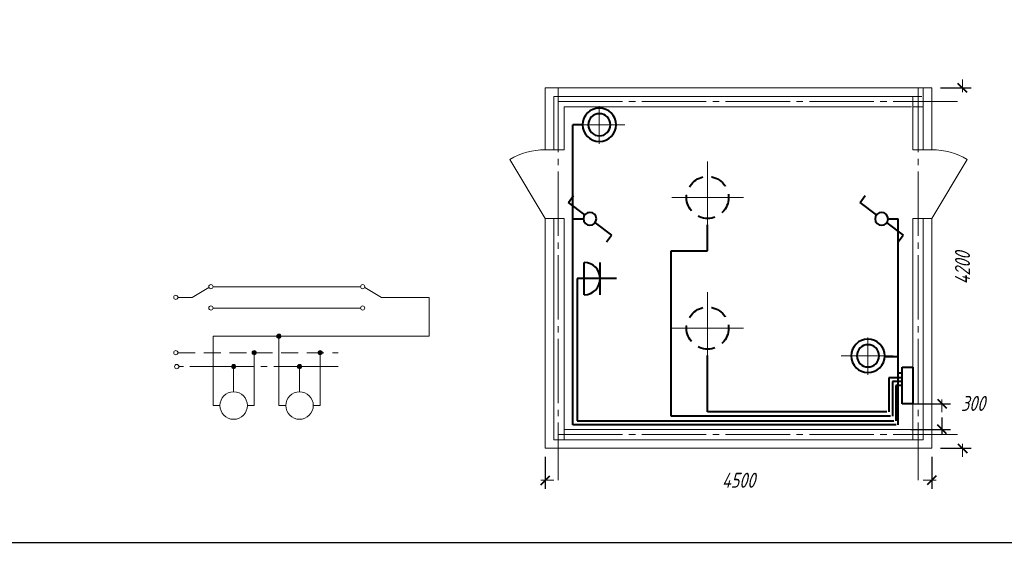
# Model space of a CAD drawing. Header units: millimetres. Extents: x 0 to 420, y 0 to 297.
# Tile 1 of 3: x 0 to 229, y 0 to 124. Entities that reach past the tile are written whole.
import ezdxf

# ---------------------------------------------------------------- set-up
doc = ezdxf.new("R2010")
doc.units = ezdxf.units.MM
for name, pattern in [('K5LT32771', [0]), ('K5LT_AXLED', [19.5, 15, -1.5, 1.5, -1.5]), ('K5LT_BASIC', [0]), ('K5LT_DASHED', [6, 4, -2]), ('K5LT_DASHED_REINFORCED', [6, 4, -2]), ('K5LT_THIN', [0]), ('K5LT_THIN_INCLUDED_TO_HATCHING', [0])]:
    doc.linetypes.add(name, pattern=pattern)
doc.styles.add('KDIMTEXTSTYLE', font='GOST_AU.SHX', dxfattribs={"width": 0.96, "oblique": 15, "height": 5})
doc.dimstyles.new('KDIMSTYLE (0.02)', dxfattribs={"dimtxt": 5, "dimasz": 1, "dimexe": 2, "dimexo": 0, "dimgap": 1, "dimtad": 1, "dimlfac": 50, "dimtxsty": 'KDIMTEXTSTYLE', "dimsah": 1, "dimcen": 0, "dimdle": 1, "dimadec": 0, "dimazin": 0, "dimtfac": 0.667, "dimtmove": 0, "dimatfit": 3, "dimfxl": 1, "dimtvp": 1, "dimtfill": 1, "dimtolj": 1, "dimtzin": 0, "dimarcsym": 0})

# ---------------------------------------------------------------- blocks, each defined once
blk = doc.blocks.new('KDIMARROW_03')
at = {"color": 0, "linetype": 'K5LT_BASIC', "lineweight": 40}
blk.add_line((-1.06, -1.06), (1.06, 1.06), dxfattribs=at)
at = {"color": 0, "linetype": 'K5LT_THIN', "lineweight": 18}
for q in [(-1, 0), (2, 0)]:
    blk.add_line((0, 0), q, dxfattribs=at)
blk = doc.blocks.new('U11')
at = {"color": 30, "linetype": 'K5LT_AXLED', "lineweight": 18, "true_color": 0xff8000}
for q in [(160.17, 60.39), (151.81, 52.03), (168.53, 52.03), (160.17, 43.67)]:
    blk.add_line((160.17, 52.03), q, dxfattribs=at)
blk = doc.blocks.new('U17')
at = {"color": 30, "linetype": 'K5LT_AXLED', "lineweight": 18, "true_color": 0xff8000}
for q in [(160.17, 90.85), (151.81, 82.49), (168.53, 82.49), (160.17, 74.13)]:
    blk.add_line((160.17, 82.49), q, dxfattribs=at)
blk = doc.blocks.new('U23')
at = {"color": 5, "linetype": 'K5LT_BASIC', "lineweight": 40, "true_color": 0x0000ff}
for p, q in [((205.47, 34.42), (205.47, 42.94)), ((205.47, 42.94), (207.97, 42.94)), ((207.97, 42.94), (207.97, 34.42)), ((207.97, 34.42), (205.47, 34.42))]:
    blk.add_line(p, q, dxfattribs=at)
blk = doc.blocks.new('U24')
blk.add_hatch(color=7).paths.add_polyline_path([(55.11, 46.3), (55.1, 46.43), (55.05, 46.54), (54.98, 46.64), (54.89, 46.72), (54.77, 46.77), (54.65, 46.79), (54.53, 46.79), (54.41, 46.75), (54.31, 46.68), (54.22, 46.59), (54.16, 46.48), (54.13, 46.36), (54.13, 46.24), (54.16, 46.12), (54.22, 46.01), (54.31, 45.92), (54.41, 45.86), (54.53, 45.82), (54.65, 45.81), (54.77, 45.84), (54.89, 45.89), (54.98, 45.97), (55.05, 46.07), (55.1, 46.18)])
at = {"color": 7, "linetype": 'K5LT32771', "lineweight": 18}
for start, end in [(0, 180), (180, 0)]:
    blk.add_arc((54.62, 46.3), 0.492, start, end, dxfattribs=at)
blk = doc.blocks.new('U25')
blk.add_hatch(color=7).paths.add_polyline_path([(50.31, 43.06), (50.3, 43.18), (50.25, 43.3), (50.18, 43.4), (50.09, 43.48), (49.97, 43.53), (49.85, 43.55), (49.73, 43.54), (49.61, 43.51), (49.51, 43.44), (49.42, 43.35), (49.36, 43.24), (49.33, 43.12), (49.33, 43), (49.36, 42.88), (49.42, 42.77), (49.51, 42.68), (49.61, 42.62), (49.73, 42.58), (49.85, 42.57), (49.97, 42.59), (50.09, 42.65), (50.18, 42.72), (50.25, 42.82), (50.3, 42.94)])
at = {"color": 7, "linetype": 'K5LT32771', "lineweight": 18}
for start, end in [(0, 180), (180, 0)]:
    blk.add_arc((49.82, 43.06), 0.492, start, end, dxfattribs=at)
blk = doc.blocks.new('U26')
blk.add_hatch(color=7).paths.add_polyline_path([(60.85, 50.15), (60.84, 50.28), (60.79, 50.39), (60.72, 50.49), (60.63, 50.57), (60.51, 50.62), (60.39, 50.65), (60.27, 50.64), (60.15, 50.6), (60.05, 50.53), (59.96, 50.44), (59.91, 50.34), (59.87, 50.22), (59.87, 50.09), (59.91, 49.97), (59.96, 49.87), (60.05, 49.78), (60.15, 49.71), (60.27, 49.67), (60.39, 49.66), (60.51, 49.69), (60.63, 49.74), (60.72, 49.82), (60.79, 49.92), (60.84, 50.03)])
at = {"color": 7, "linetype": 'K5LT32771', "lineweight": 18}
for start, end in [(0, 180), (180, 0)]:
    blk.add_arc((60.36, 50.15), 0.492, start, end, dxfattribs=at)
blk = doc.blocks.new('U27')
blk.add_hatch(color=7).paths.add_polyline_path([(65.65, 43.06), (65.64, 43.18), (65.59, 43.3), (65.52, 43.4), (65.43, 43.48), (65.31, 43.53), (65.19, 43.55), (65.07, 43.54), (64.95, 43.51), (64.85, 43.44), (64.76, 43.35), (64.71, 43.24), (64.67, 43.12), (64.67, 43), (64.71, 42.88), (64.76, 42.77), (64.85, 42.68), (64.95, 42.62), (65.07, 42.58), (65.19, 42.57), (65.31, 42.59), (65.43, 42.65), (65.52, 42.72), (65.59, 42.82), (65.64, 42.94)])
at = {"color": 7, "linetype": 'K5LT32771', "lineweight": 18}
for start, end in [(0, 180), (180, 0)]:
    blk.add_arc((65.16, 43.06), 0.492, start, end, dxfattribs=at)
blk = doc.blocks.new('U28')
blk.add_hatch(color=7).paths.add_polyline_path([(70.45, 46.3), (70.44, 46.43), (70.39, 46.54), (70.32, 46.64), (70.23, 46.72), (70.11, 46.77), (69.99, 46.79), (69.87, 46.79), (69.75, 46.75), (69.65, 46.68), (69.56, 46.59), (69.51, 46.48), (69.47, 46.36), (69.47, 46.24), (69.51, 46.12), (69.56, 46.01), (69.65, 45.92), (69.75, 45.86), (69.87, 45.82), (69.99, 45.81), (70.11, 45.84), (70.23, 45.89), (70.32, 45.97), (70.39, 46.07), (70.44, 46.18)])
at = {"color": 7, "linetype": 'K5LT32771', "lineweight": 18}
for start, end in [(0, 180), (180, 0)]:
    blk.add_arc((69.96, 46.3), 0.492, start, end, dxfattribs=at)
blk = doc.blocks.new('U29')
at = {"color": 5, "linetype": 'K5LT_BASIC', "lineweight": 40, "true_color": 0x0000ff}
for p, q in [((131.43, 59.81), (131.43, 67.31)), ((135.18, 59.81), (135.18, 67.31)), ((138.93, 63.56), (131.43, 63.56))]:
    blk.add_line(p, q, dxfattribs=at)
blk.add_arc((131.43, 63.56), 3.75, 270, 90, dxfattribs=at)
blk = doc.blocks.new('U30')
at = {"color": 5, "linetype": 'K5LT_BASIC', "lineweight": 40, "true_color": 0x0000ff}
for p, q in [((127.76, 81.33), (128.92, 82.91)), ((131.58, 78.42), (127.76, 81.33)), ((133.96, 76.6), (137.81, 73.72)), ((136.6, 72.17), (137.81, 73.72))]:
    blk.add_line(p, q, dxfattribs=at)
for start, end in [(0, 180), (180, 0)]:
    blk.add_arc((132.77, 77.51), 1.5, start, end, dxfattribs=at)
blk = doc.blocks.new('U31')
at = {"color": 30, "linetype": 'K5LT_AXLED', "lineweight": 18, "true_color": 0xff8000}
for p, q in [((134.95, 103.73), (134.95, 95)), ((128.77, 99.43), (140.87, 99.43))]:
    blk.add_line(p, q, dxfattribs=at)
at = {"color": 5, "linetype": 'K5LT_BASIC', "lineweight": 40, "true_color": 0x0000ff}
for radius, start, end in [(3.9, 0, 180), (2.59, 0, 180), (3.9, 180, 0), (2.59, 180, 0)]:
    blk.add_arc((134.97, 99.43), radius, start, end, dxfattribs=at)
blk = doc.blocks.new('U32')
at = {"color": 30, "linetype": 'K5LT_AXLED', "lineweight": 18, "true_color": 0xff8000}
for p, q in [((197.48, 49.87), (197.48, 41.13)), ((191.31, 45.57), (203.4, 45.57))]:
    blk.add_line(p, q, dxfattribs=at)
at = {"color": 5, "linetype": 'K5LT_BASIC', "lineweight": 40, "true_color": 0x0000ff}
for radius, start, end in [(3.9, 0, 180), (2.59, 0, 180), (3.9, 180, 0), (2.59, 180, 0)]:
    blk.add_arc((197.51, 45.57), radius, start, end, dxfattribs=at)
blk = doc.blocks.new('U33')
at = {"color": 5, "linetype": 'K5LT_BASIC', "lineweight": 40, "true_color": 0x0000ff}
for p, q in [((195.67, 81.32), (196.83, 82.91)), ((199.49, 78.42), (195.67, 81.32)), ((201.87, 76.59), (205.72, 73.72)), ((204.51, 72.17), (205.72, 73.72))]:
    blk.add_line(p, q, dxfattribs=at)
for start, end in [(0, 180), (180, 0)]:
    blk.add_arc((200.68, 77.5), 1.5, start, end, dxfattribs=at)

msp = doc.modelspace()

# ---------------------------------------------------------------- linework, layer by layer
at = {"color": 5, "linetype": 'K5LT_THIN', "lineweight": 18, "true_color": 0x0000ff}
for p, q in [((122.37238, 108.02028), (122.37238, 93.62028)), ((212.37238, 108.02028), (122.37238, 108.02028)), ((210.37238, 93.62028), (210.37238, 108.02028)), ((212.37238, 93.62028), (212.37238, 108.02028)), ((124.37238, 93.62028), (124.37238, 106.02028)), ((159.27243, 106.02028), (124.37238, 106.02028)), ((165.4733, 106.02028), (159.27243, 106.02028)), ((175.47233, 106.02028), (165.4733, 106.02028)), ((210.07238, 106.02028), (175.47233, 106.02028)), ((207.97238, 103.62028), (207.97238, 106.02028)), ((126.77238, 103.62028), (126.77238, 93.62028)), ((159.27243, 103.62028), (126.77238, 103.62028)), ((165.4733, 103.62028), (159.27243, 103.62028)), ((179.26665, 103.62028), (165.4733, 103.62028)), ((175.46848, 103.6224), (169.27146, 103.6224)), ((207.67238, 103.62028), (179.26665, 103.62028)), ((207.97238, 103.62028), (210.37238, 103.62028)), ((207.97238, 93.62028), (207.97238, 103.62028)), ((122.37238, 93.62028), (126.77238, 93.62028)), ((122.37238, 93.62028), (126.77238, 93.62028)), ((212.37238, 93.62028), (207.97238, 93.62028)), ((122.37238, 77.62028), (114.11404, 91.32429)), ((212.37238, 77.62028), (220.63072, 91.32429)), ((122.37238, 77.62028), (126.77238, 77.62028)), ((122.37238, 77.62028), (122.37238, 75.62028)), ((122.37238, 77.62028), (126.77238, 77.62028)), ((124.37238, 64.12119), (124.37238, 77.62028)), ((126.77238, 77.62028), (126.77238, 64.12119)), ((207.97238, 30.02028), (207.97238, 77.62028)), ((212.37238, 77.62028), (207.97238, 77.62028)), ((210.37238, 30.02028), (210.37238, 77.62028)), ((212.37238, 30.02028), (212.37238, 77.62028)), ((122.37238, 75.62028), (122.37238, 24.02028)), ((124.37238, 56.02124), (124.37238, 64.12119)), ((126.77238, 56.02124), (126.77238, 64.12119)), ((124.37238, 26.02028), (124.37238, 56.02124)), ((126.77238, 26.02028), (126.77238, 56.02124)), ((207.97238, 28.42028), (207.97238, 30.02028)), ((210.37238, 26.02028), (210.37238, 30.02028)), ((212.37238, 24.02028), (212.37238, 30.02028)), ((126.77238, 28.42028), (155.47426, 28.42028)), ((155.47426, 28.42028), (174.97238, 28.42028)), ((174.97238, 28.42028), (207.97238, 28.42028)), ((207.97238, 28.42028), (207.97238, 26.02028)), ((207.97238, 28.42028), (210.37238, 28.42028)), ((124.37238, 26.02028), (174.97238, 26.02028)), ((174.97238, 26.02028), (210.37238, 26.02028)), ((122.37238, 24.02028), (174.97238, 24.02028)), ((174.97238, 24.02028), (212.37238, 24.02028))]:
    msp.add_line(p, q, dxfattribs=at)
at = {"color": 30, "linetype": 'K5LT_AXLED', "lineweight": 18, "true_color": 0xff8000}
for p, q in [((125.37132, 108.02028), (125.37132, 16.57037)), ((209.17238, 108.02028), (209.17238, 16.57037)), ((125.37132, 104.82028), (219.52058, 104.82028)), ((74.1391, 43.06122), (37.05589, 43.06122)), ((125.37132, 27.22028), (219.52058, 27.22028))]:
    msp.add_line(p, q, dxfattribs=at)
at = {"color": 5, "linetype": 'K5LT_BASIC', "lineweight": 40, "true_color": 0x0000ff}
for p, q in [((131.07056, 99.42928), (128.77238, 99.42928)), ((128.77238, 29.48028), (128.77238, 99.42928)), ((128.77238, 77.48604), (131.27238, 77.50774)), ((160.17238, 70.03434), (160.17238, 76.13451)), ((202.18237, 77.5034), (204.56836, 77.5034)), ((204.56836, 45.33445), (204.56836, 77.5034)), ((151.6608, 31.53434), (151.6608, 70.03434)), ((151.6608, 70.03434), (160.17238, 70.03434)), ((131.43221, 63.56028), (129.83238, 63.56028)), ((129.83238, 63.56028), (129.83238, 30.44028)), ((160.17238, 32.48115), (160.17238, 45.6735)), ((204.56836, 45.33445), (201.40574, 45.33445)), ((204.56836, 29.48028), (204.56836, 45.33445)), ((205.47238, 41.50178), (204.56836, 41.50178)), ((202.39238, 40.42115), (202.39238, 32.48115)), ((205.47238, 40.42115), (202.39238, 40.42115)), ((203.25238, 39.59434), (203.25238, 31.53434)), ((205.47238, 39.59434), (203.25238, 39.59434)), ((205.47238, 38.68028), (204.01932, 38.68028)), ((204.01932, 38.68028), (204.01932, 30.44028)), ((201.89238, 32.48115), (160.17238, 32.48115)), ((129.83238, 30.44028), (203.51932, 30.44028)), ((202.75238, 31.53434), (151.6608, 31.53434)), ((204.06836, 29.48028), (128.77238, 29.48028))]:
    msp.add_line(p, q, dxfattribs=at)
at = {"color": 7, "linetype": 'K5LT32771', "lineweight": 18}
for p, q in [((44.0542, 61.49306), (40.12204, 59.1993)), ((45.0218, 61.68837), (47.64324, 61.68837)), ((80.34065, 61.49306), (84.27281, 59.1993)), ((40.12204, 59.1993), (36.84524, 59.1993)), ((84.27281, 59.1993), (95.30556, 59.1993)), ((45.0218, 56.71022), (47.64324, 56.71022))]:
    msp.add_line(p, q, dxfattribs=at)
at = {"color": 7, "linetype": 'K5LT_THIN_INCLUDED_TO_HATCHING', "lineweight": 18}
for p, q in [((47.64324, 61.68837), (74.1391, 61.68837)), ((74.1391, 61.68837), (79.37305, 61.68837)), ((95.30556, 59.1993), (95.30556, 50.1545)), ((47.64324, 56.71022), (74.1391, 56.71022)), ((74.1391, 56.71022), (79.37305, 56.71022)), ((45.0218, 33.97833), (45.0218, 50.1545)), ((74.1391, 50.1545), (45.0218, 50.1545)), ((60.36228, 33.97833), (60.36228, 50.1545)), ((95.30556, 50.1545), (74.1391, 50.1545)), ((54.6218, 33.97833), (54.6218, 46.303)), ((69.96228, 33.97833), (69.96228, 46.303)), ((49.8218, 37.17833), (49.8218, 43.06122)), ((65.16228, 37.17833), (65.16228, 43.06122)), ((46.6218, 33.97833), (45.0218, 33.97833)), ((54.6218, 33.97833), (53.0218, 33.97833)), ((61.96228, 33.97833), (60.36228, 33.97833)), ((61.96228, 33.97833), (60.36228, 33.97833)), ((69.96228, 33.97833), (68.36228, 33.97833))]:
    msp.add_line(p, q, dxfattribs=at)
at = {"color": 7, "linetype": 'K5LT_DASHED', "lineweight": 18}
msp.add_line((36.84524, 46.303), (74.1391, 46.27114), dxfattribs=at)
at = {"color": 9, "true_color": 0xdca5c1}
msp.add_xline((182.41441, 2.08028), (1, 0), dxfattribs=at)
at = {"color": 5, "linetype": 'K5LT_DASHED_REINFORCED', "lineweight": 40, "true_color": 0x0000ff}
for centre in [(160.17026, 82.49451), (160.17026, 52.0335)]:
    msp.add_circle(centre, 4.9, dxfattribs=at)
at = {"color": 7, "linetype": 'K5LT32771', "lineweight": 18}
for centre in [(44.53028, 61.68837), (79.86457, 61.68837), (36.35372, 59.1993), (44.53028, 56.71022), (79.86457, 56.71022), (36.35372, 46.303), (36.56437, 43.06122)]:
    msp.add_circle(centre, 0.49152, dxfattribs=at)
at = {"color": 7, "linetype": 'K5LT_THIN_INCLUDED_TO_HATCHING', "lineweight": 18}
for centre in [(49.8218, 33.97833), (65.16228, 33.97833)]:
    msp.add_circle(centre, 3.2, dxfattribs=at)
at = {"color": 5, "linetype": 'K5LT_THIN', "lineweight": 18, "true_color": 0x0000ff}
for centre, start, end in [((122.37238, 77.62028), 90, 121.0741125), ((212.37238, 77.62028), 58.9258875, 90)]:
    msp.add_arc(centre, 16, start, end, dxfattribs=at)

# ---------------------------------------------------------------- block references
for name in ['U31', 'U17', 'U30', 'U33', 'U29', 'U11', 'U26', 'U32', 'U24', 'U28', 'U25', 'U27', 'U23']:
    msp.add_blockref(name, (0, 0))

# ---------------------------------------------------------------- dimensions: what is measured, and where the dimension line sits
at = {"color": 5, "true_color": 0x0000ff}
for base, p1, p2, location, override in [((219.52058, 108.02028), (212.37238, 24.02028), (212.37238, 108.02028), (219.52058, 66.02028), {"dimexo": 2, "dimpost": '\\H3.5;\\W0.96;\\Q15;<>', "dimblk1": 'KDIMARROW_03', "dimblk2": 'KDIMARROW_03', "dimse1": 0, "dimse2": 0, "dimclrt": 7, "dimtolj": 1}), ((214.75077, 28.42028), (205.47238, 34.42028), (205.47238, 28.42028), (221.97261, 34.47214), {"dimexo": 2, "dimtoh": 1, "dimpost": '\\H3.5;\\W0.96;\\Q15;<>', "dimblk1": 'KDIMARROW_03', "dimblk2": 'KDIMARROW_03', "dimse1": 0, "dimse2": 0, "dimclrt": 7, "dimtmove": 1, "dimtolj": 1})]:
    msp.add_linear_dim(base=base, p1=p1, p2=p2, angle=90, location=location, dimstyle='KDIMSTYLE (0.02)', override=override, dxfattribs=at).render()
msp.add_linear_dim(base=(122.37238, 16.57037), p1=(212.37238, 24.02028), p2=(122.37238, 24.02028), location=(167.37238, 16.57037), dimstyle='KDIMSTYLE (0.02)', override={"dimexo": 2, "dimpost": '\\H3.5;\\W0.96;\\Q15;<>', "dimblk1": 'KDIMARROW_03', "dimblk2": 'KDIMARROW_03', "dimse1": 0, "dimse2": 0, "dimclrt": 7, "dimtolj": 1}, dxfattribs=at).render()

doc.saveas('drawing.dxf')
